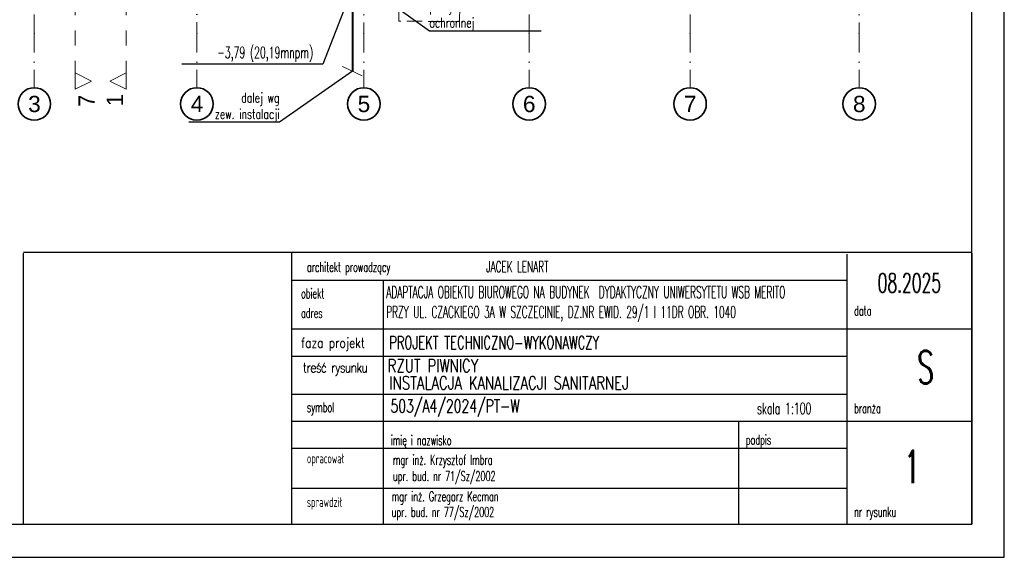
# Model space of a CAD drawing. Header units: millimetres. Extents: x -34676 to 172266, y 39940 to 476087.
# Tile 7 of 256: x -10845 to 7324, y 227872 to 237786. Entities that reach past the tile are written whole.
import ezdxf
from ezdxf import colors
from ezdxf.entities.mleader import LeaderData, LeaderLine
from ezdxf.math import Vec2, Vec3

# ---------------------------------------------------------------- set-up
doc = ezdxf.new("R2010")
doc.units = ezdxf.units.MM
doc.header["$MEASUREMENT"] = 0
for name, pattern in [('Krawędzie ukryte', [3.912222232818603, 2.822222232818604, -1.089999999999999]), ('Kropki i Kreski', [6.702777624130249, 3.527777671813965, -1.763888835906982, 0, -1.411111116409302]), ('Przerywana', [5.644444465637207, 2.822222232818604, -2.822222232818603])]:
    doc.linetypes.add(name, pattern=pattern)
for name, color, linetype in [('#IS_opisy', 7, 'Continuous'), ('#podkład', 252, 'Continuous'), ('0_Nr_pióra__1', 7, 'Continuous'), ('_TABELA', 7, 'Continuous'), ('Konstrukcja - Siatka mod', 7, 'Continuous'), ('z JAN', 7, 'Continuous'), ('Znaczniki - Przekroje', 7, 'Continuous')]:
    doc.layers.add(name, color=color, linetype=linetype)
doc.layers.add('#ks', color=34, linetype='Continuous', lineweight=30)
doc.styles.add('ROMANS', font='romans', dxfattribs={"width": 0.6})
doc.styles.get("Standard").update_dxf_attribs({"font": 'arial.ttf'})
doc.styles.add('STYL_AUTOMATYCZNY_1', font='arial.ttf')
doc.styles.add('STYL_AUTOMATYCZNY_6', font='txt')

# ---------------------------------------------------------------- blocks, each defined once
blk = doc.blocks.new('SDFGHB')
at = {"layer": 'Konstrukcja - Siatka mod', "color": 252, "linetype": 'Kropki i Kreski', "lineweight": 13, "ltscale": 100}
for p, q in [((34447.55901825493, 457531.594479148), (34447.55901825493, 474496.4374183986)), ((37447.55901825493, 474501.1369116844), (37447.55901825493, 457531.594479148)), ((40527.55901825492, 474496.4374183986), (40527.55901825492, 457531.594479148)), ((43577.55901825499, 457531.594479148), (43577.55901825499, 474496.4374183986)), ((46547.55901825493, 457531.594479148), (46547.55901825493, 474496.4374183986)), ((49667.55901825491, 474496.4374183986), (49667.55901825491, 457531.594479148)), ((34447.55901825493, 457531.594479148), (34447.55901825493, 456531.594479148)), ((37447.55901825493, 457531.594479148), (37447.55901825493, 456531.594479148)), ((40527.55901825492, 457531.594479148), (40527.55901825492, 456531.594479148)), ((43577.55901825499, 457531.594479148), (43577.55901825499, 456531.594479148)), ((46547.55901825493, 457531.594479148), (46547.55901825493, 456531.594479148)), ((49667.55901825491, 457531.594479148), (49667.55901825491, 456531.594479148))]:
    blk.add_line(p, q, dxfattribs=at)
at = {"layer": 'Konstrukcja - Siatka mod', "color": 252, "linetype": 'Continuous', "lineweight": 35, "ltscale": 100}
for centre in [(34447.55901825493, 456231.594479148), (37447.55901825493, 456231.594479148), (40527.55901825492, 456231.594479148), (43577.55901825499, 456231.594479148), (46547.55901825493, 456231.594479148), (49667.55901825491, 456231.594479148)]:
    blk.add_circle(centre, 300.0000000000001, dxfattribs=at)
at = {"layer": 'Konstrukcja - Siatka mod', "color": 252, "linetype": 'Kropki i Kreski', "lineweight": 13, "ltscale": 100}
for p in [(34447.55901825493, 457531.594479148), (34447.55901825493, 457531.594479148), (37447.55901825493, 457531.594479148), (37447.55901825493, 457531.594479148), (40527.55901825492, 457531.594479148), (40527.55901825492, 457531.594479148), (43577.55901825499, 457531.594479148), (43577.55901825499, 457531.594479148), (46547.55901825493, 457531.594479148), (46547.55901825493, 457531.594479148), (49667.55901825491, 457531.594479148), (49667.55901825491, 457531.594479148)]:
    blk.add_point(p, dxfattribs=at)
at = {"layer": 'z JAN', "color": 252, "linetype": 'Krawędzie ukryte', "lineweight": 13, "ltscale": 100, "flags": 128}
blk.add_lwpolyline([(42295.11896668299, 457748.7444460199), (42303.12645013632, 458480.7300475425), (41179.36925188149, 458493.0232772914), (41171.3617684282, 457761.0376757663)], close=True, dxfattribs=at)
at = {"layer": 'Znaczniki - Przekroje', "color": 252, "linetype": 'Przerywana', "lineweight": 13, "ltscale": 100}
for p, q in [((35201.95228396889, 458153.7584637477), (35201.95228396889, 456803.7584637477)), ((36143.09108690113, 458153.7584637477), (36143.09108690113, 456803.7584637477))]:
    blk.add_line(p, q, dxfattribs=at)
at = {"layer": 'Znaczniki - Przekroje', "color": 252, "linetype": 'Continuous', "lineweight": 13, "ltscale": 100, "flags": 128}
for points in [[(35201.95228396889, 456503.7584637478), (35201.95228396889, 456803.7584637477), (35501.9522839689, 456653.7584637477)], [(36143.09108690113, 456503.7584637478), (36143.09108690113, 456803.7584637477), (35843.09108690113, 456653.7584637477)]]:
    blk.add_lwpolyline(points, close=True, dxfattribs=at)
at = {"layer": 'Konstrukcja - Siatka mod', "color": 252, "linetype": 'Continuous', "lineweight": 13, "char_height": 300, "attachment_point": 1, "style": 'STYL_AUTOMATYCZNY_1'}
for s, insert in [('\\A1;{\\pql;\\pt0;\\fArial|b0|i0|c238|p0;\\W1.000000;3}', (34333.15051825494, 456381.5944795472)), ('\\A1;{\\pql;\\pt0;\\fArial|b0|i0|c238|p0;\\W1.000000;4}', (37333.15051825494, 456381.5944795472)), ('\\A1;{\\pql;\\pt0;\\fArial|b0|i0|c238|p0;\\W1.000000;5}', (40413.15051825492, 456381.5944795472)), ('\\A1;{\\pql;\\pt0;\\fArial|b0|i0|c238|p0;\\W1.000000;6}', (43463.15051825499, 456381.5944795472)), ('\\A1;{\\pql;\\pt0;\\fArial|b0|i0|c238|p0;\\W1.000000;7}', (46433.15051825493, 456381.5944795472)), ('\\A1;{\\pql;\\pt0;\\fArial|b0|i0|c238|p0;\\W1.000000;8}', (49553.15051825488, 456381.5944795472))]:
    blk.add_mtext(s, dxfattribs=dict(at, insert=insert))
at = {"layer": 'Znaczniki - Przekroje', "color": 252, "linetype": 'Continuous', "lineweight": 13, "char_height": 300, "rotation": 90, "style": 'STYL_AUTOMATYCZNY_6'}
for s, insert, attachment_point in [('\\A1;{\\pql;\\pt0;\\fGeneva CE|b0|i0|c0|p0;\\W1.000000;7}', (35561.95216019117, 456178.2114637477), 7), ('\\A1;{\\pqr;\\pt0;\\fGeneva CE|b0|i0|c0|p0;\\W1.000000;1}', (36083.09096312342, 456413.7584637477), 9)]:
    blk.add_mtext(s, dxfattribs=dict(at, insert=insert, attachment_point=attachment_point))

msp = doc.modelspace()

# ---------------------------------------------------------------- linework, layer by layer
at = {"layer": '#IS_opisy', "color": 7, "lineweight": 13}
msp.add_line((-4885.217974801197, 236921.7821188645), (-4524.850025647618, 236748.1879334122), dxfattribs=at)
at = {"layer": '#ks', "color": 34, "lineweight": 40}
msp.add_line((-4705.034000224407, 238934.5846808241), (-4705.034000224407, 236834.9850261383), dxfattribs=at)
at = {"layer": '0_Nr_pióra__1', "color": 7, "linetype": 'Continuous', "ltscale": 100}
for p, q in [((-10776.30964892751, 233497.4180432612), (6723.465790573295, 233497.4180432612)), ((-10776.20537974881, 228481.9731774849), (-10775.99700954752, 233482.5935424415)), ((-5825.649796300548, 228497.4226775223), (-5825.441463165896, 233497.4180432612)), ((4423.781341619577, 228481.8689886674), (4423.988933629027, 233463.721028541)), ((6723.778429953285, 233482.5935424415), (6723.77843013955, 228481.8689887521)), ((-5825.462893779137, 232983.0833170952), (4423.96810180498, 232982.6562498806)), ((-4130.725078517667, 228483.0168658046), (-4130.537569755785, 232983.0126934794)), ((-5825.500387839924, 232083.1685994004), (6723.778430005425, 232082.6457034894)), ((-5825.521221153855, 231583.1690538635), (4423.910553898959, 231582.7419911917)), ((-5825.550393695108, 230883.0852676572), (4423.880587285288, 230882.6582004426)), ((-5825.571227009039, 230383.0857221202), (6723.857629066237, 230382.5628255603)), ((2423.783200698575, 228481.8689885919), (2423.862399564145, 230382.7419932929)), ((-5825.592060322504, 229883.0861915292), (4423.83892363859, 229882.6591243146)), ((-5825.62272789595, 229147.064409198), (4423.809046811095, 229146.6373419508)), ((-5775.584221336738, 228481.8689882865), (6723.77843013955, 228481.8689887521))]:
    msp.add_line(p, q, dxfattribs=at)
at = {"layer": '0_Nr_pióra__1', "color": 7, "linetype": 'Continuous'}
msp.add_line((-5825.521223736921, 231583.1690546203), (4423.909757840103, 231582.7419874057), dxfattribs=at)
at = {"layer": '_TABELA', "color": 7}
msp.add_lwpolyline([(-34676.22156986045, 257571.8689887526), (7323.77843013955, 257571.8689887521), (-34676.22156986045, 257571.8689887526), (-34676.22156986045, 227871.8689887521), (7323.77843013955, 227871.8689887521), (7323.77843013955, 257571.8689887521)], dxfattribs=at)
msp.add_lwpolyline([(6723.77843013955, 256961.8689887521), (-32176.22156986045, 256961.8689887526), (-32176.22156986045, 228481.8689887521), (6723.77843013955, 228481.8689887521)], close=True, dxfattribs=at)

# ---------------------------------------------------------------- block references
at = {"layer": '#podkład'}
msp.add_blockref('SDFGHB', (-45022.1094032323, -219999.6495219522), dxfattribs=at)

# ---------------------------------------------------------------- texts
at = {"layer": '0_Nr_pióra__1', "color": 7, "linetype": 'Continuous', "style": 'ROMANS'}
for s, width, p in [('RZUT PIWNICY', 0.7500000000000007, (-4055.054974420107, 231285.1854046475)), ('INSTALACJA KANALIZACJI SANITARNEJ', 0.7500000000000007, (-4025.707796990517, 230968.8381295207)), ('503/A4/2024/PT-W', 0.7, (-4003.121783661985, 230542.9313541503))]:
    msp.add_text(s, height=240, rotation=359.9976126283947, dxfattribs=dict(at, width=width)).set_placement(p)
at = {"layer": '0_Nr_pióra__1', "color": 7, "linetype": 'Continuous', "rotation": 359.9976126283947, "style": 'ROMANS'}
for s, insert, char_height, attachment_point in [('{\\Q0;architekt prowadzący}', (-5544.609104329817, 233193.5803090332), 180, 4), ('{JACEK LENART}', (-2237.559449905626, 233230.5994202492), 200, 4), ('\\Fromans|c238;08.2025', (5571.736867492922, 232933.1473578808), 350, 5), ('{\\Q0;obiekt}', (-5653.840665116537, 232737.2857893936), 180, 4), ('{\\Q0;adres}', (-5653.855670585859, 232377.234425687), 180, 4), ('{\\Q0;data}', (4553.94453085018, 232419.9992661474), 180, 4), ('\\pxql;\\Fromans.shx;\\W0.65;\\A1;PROJEKT TECHNICZNO-WYKONAWCZY', (-4026.226102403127, 231831.8303879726), 240, 4), ('\\pxqc;S', (5571.306043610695, 231378.2185680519), 600, 4), ('{\\Q0;branża}', (4553.869525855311, 230620.0009380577), 180, 4), ('{\\Q0;symbol}', (-5544.716787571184, 230609.3796734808), 180, 4), ('{\\Q0;imię i nazwisko}', (-3997.585837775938, 230009.6259658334), 180, 4), ('{\\Fromans|c128;\\Q0;mgr in\\Fromans,bigfont|c238;ż\\Fromans|c128;. Krzysztof Imbra\\Pupr. bud. nr 71/Sz/2002}', (-3957.272608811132, 229489.4231875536), 180, 4), ('{\\Q0;podpis}', (2553.845974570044, 230010.2835913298), 180, 4), ('{\\Q0;opracował}', (-5544.755992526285, 229668.2940517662), 180, 4), ('{\\Q0;mgr inż. Grzegorz Kecman}', (-3979.836829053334, 228965.7137132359), 180, 4), ('{\\Q0;sprawdził}', (-5544.748348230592, 228863.2681612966), 180, 4), ('{\\Q0;upr. bud. nr 7\\Fromans,bigfont|c238;7\\Fromans|c238;/Sz/2002}', (-3981.39793896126, 228677.102470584), 180, 4), ('{\\Q0;nr rysunku}', (4553.859758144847, 228680.0814634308), 180, 4)]:
    msp.add_mtext(s, dxfattribs=dict(at, insert=insert, char_height=char_height, attachment_point=attachment_point))
at = {"layer": '0_Nr_pióra__1', "color": 7, "linetype": 'Continuous', "insert": (-4080.320460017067, 232542.2062433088), "char_height": 220, "width": 8578.771114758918, "attachment_point": 4, "rotation": 359.9976126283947, "style": 'ROMANS'}
msp.add_mtext('\\pxql;\\W0.55;ADAPTACJA OBIEKTU BIUROWEGO NA BUDYNEK  DYDAKTYCZNY UNIWERSYTETU WSB MERITO \\PPRZY UL. CZACKIEGO 3A W SZCZECINIE, DZ.NR EWID. 29/1 I 11DR OBR. 1040 ', dxfattribs=at)
at = {"layer": '0_Nr_pióra__1', "color": 7, "linetype": 'Continuous', "char_height": 180, "attachment_point": 4, "rotation": 359.9976126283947, "line_spacing_factor": 0.8, "style": 'ROMANS'}
for s, insert in [('\\W0.8;faza projekt', (-5653.87987599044, 231796.3272842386)), ('\\T0.9;\\W0.8;treść rysunku', (-5620.666225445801, 231340.7002848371))]:
    msp.add_mtext(s, dxfattribs=dict(at, insert=insert))
at = {"layer": '0_Nr_pióra__1', "color": 7, "linetype": 'Continuous', "insert": (2759.823216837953, 230618.263950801), "char_height": 210, "width": 2283.423695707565, "attachment_point": 4, "line_spacing_factor": 0.9, "style": 'ROMANS'}
msp.add_mtext('skala 1:100', dxfattribs=at)
at = {"layer": '0_Nr_pióra__1', "color": 0, "linetype": 'Continuous', "insert": (5620.969983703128, 229536.6690075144), "char_height": 600, "attachment_point": 5, "rotation": 359.9976126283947, "style": 'ROMANS'}
msp.add_mtext('1', dxfattribs=at)

# ---------------------------------------------------------------- leaders
at = {"layer": '#IS_opisy', "color": 7, "lineweight": 13}
ml = msp.add_multileader_mtext('Standard', dxfattribs=at)
ml.set_content('\\Fromans|c238;\\W0.6;\\A1;-3,79 (20,19mnpm) ', color=7)
ml.set_leader_properties()
ml.build(insert=Vec2(0, 0))
ml.multileader.update_dxf_attribs({"text_left_attachment_type": 5, "text_right_attachment_type": 5, "dogleg_length": 0.3599999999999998, "arrow_head_size": 0.18})
ctx = ml.context
ctx.base_point, ctx.char_height, ctx.arrow_head_size, ctx.landing_gap_size, ctx.plane_origin = Vec3(-7199.949298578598, 237126.6192547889), 210, 0.18, 0.09, Vec3(-721297.0878397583, 654352.8574118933)
ctx.left_attachment, ctx.right_attachment = 5, 5
notes = []
notes.append((ctx, [(0, (1, 1, 0), (-5249.409298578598, 236966.6192547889), (-1, 0), 0.3599999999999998, [(0, [(-4705.034000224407, 238372.3351530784)], 0, [])])]))
ctx.mtext.insert = Vec3(-7199.859298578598, 237286.6192547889)
ml = msp.add_multileader_mtext('Standard', dxfattribs=at)
ml.set_content('\\A1;{\\Fromans|c238;\\W0.7;przejście w rurze\\Pochronnej}', color=7)
ml.set_leader_properties()
ml.build(insert=Vec2(0, 0))
ml.multileader.update_dxf_attribs({"text_left_attachment_type": 5, "text_right_attachment_type": 6, "dogleg_length": 0.36, "arrow_head_size": 0.18})
ctx = ml.context
ctx.base_point, ctx.char_height, ctx.arrow_head_size, ctx.landing_gap_size, ctx.plane_origin = Vec3(-3284.955293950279, 237581.2343397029), 180, 0.18, 0.09, Vec3(-722452.9668500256, 658094.9416808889)
ctx.left_attachment, ctx.right_attachment = 5, 6
notes.append((ctx, [(0, (1, 1, 0), (-3285.315293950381, 237581.2343397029), (1, 0), 0.3599999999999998, [(0, [(-4617.835328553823, 238539.7835586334)], 0, [])])]))
ctx.mtext.insert = Vec3(-3284.865293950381, 238121.2343397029)
ml = msp.add_multileader_mtext('Standard', dxfattribs=at)
ml.set_content('\\A1;{\\Fromans|c238;\\W0.7;dalej wg \\Pzew. instalacji }', color=7)
ml.set_leader_properties()
ml.build(insert=Vec2(0, 0))
ml.multileader.update_dxf_attribs({"text_left_attachment_type": 5, "text_right_attachment_type": 5, "dogleg_length": 0.3599999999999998, "arrow_head_size": 0.18})
ctx = ml.context
ctx.base_point, ctx.char_height, ctx.arrow_head_size, ctx.landing_gap_size, ctx.plane_origin = Vec3(-7369.33514273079, 235896.5914659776), 180, 0.18, 0.09, Vec3(-721478.2756323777, 652964.6315715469)
ctx.left_attachment, ctx.right_attachment, ctx.text_align_type = 5, 5, 2
notes.append((ctx, [(0, (1, 1, 0), (-6048.79514273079, 235896.5914659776), (-1, 0), 0.3599999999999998, [(0, [(-4705.034000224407, 236834.9850261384)], 0, [])])]))
ctx.mtext.insert, ctx.mtext.alignment = Vec3(-6049.24514273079, 236436.5914659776), 3
for ctx, leaders in notes:
    for number, flags, end, landing, length, lines in leaders:
        leader = LeaderData()
        leader.index, (leader.has_last_leader_line, leader.has_dogleg_vector, leader.attachment_direction) = number, flags
        leader.last_leader_point, leader.dogleg_vector, leader.dogleg_length = Vec3(end), Vec3(landing), length
        for number, points, colour, breaks in lines:
            line = LeaderLine()
            line.index, line.vertices, line.color, line.breaks = number, Vec3.list(points), colors.encode_raw_color(colour), breaks
            leader.lines.append(line)
        ctx.leaders.append(leader)

doc.saveas('drawing.dxf')
